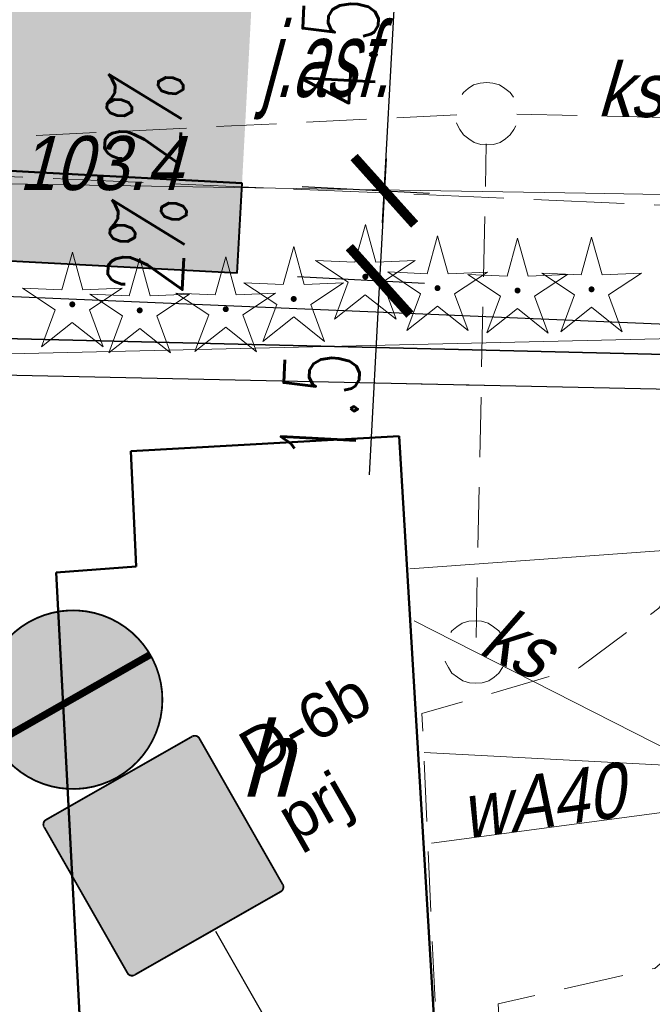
# Model space of a CAD drawing. Extents: x 6530721 to 6531385, y 5978377 to 5979143.
# Tile 88 of 146: x 6530932 to 6530943, y 5978859 to 5978875. Entities that reach past the tile are written whole.
import ezdxf
from ezdxf.enums import TextEntityAlignment as Align

# ---------------------------------------------------------------- set-up
doc = ezdxf.new("R2010")
doc.units = 0
for name, pattern in [('AB_rokocin 2014-08-13 AC2004$0$1.0_0.5', [1.5, 1, -0.5]), ('AB_rokocin 2014-08-13 AC2004$0$1.5_0.5', [2, 1.5, -0.5]), ('AB_rokocin 2014-08-13 AC2004$0$l217_500', [2, 1.5, -0.5]), ('AB_rokocin 2014-08-13 AC2004$0$l219_500', [0]), ('AB_rokocin 2014-08-13 AC2004$0$mz1.0_0.5', [1.5, 1, -0.5])]:
    doc.linetypes.add(name, pattern=pattern)
for name, color, linetype, lineweight in [('AB-chodnik obrzeża', 30, 'Continuous', 40), ('AB-krawężnik', 7, 'Continuous', 50), ('AB-wymiarowa', 7, 'Continuous', 30), ('AB-wyp.zjazd BA', 254, 'Continuous', 15), ('AB-wyp.ścieżka', 31, 'Continuous', 15), ('AB_rokocin 2014-08-13 AC2004$0$217-Granica konturu klasyfikcyjnego', 7, 'Continuous', 18), ('AB_rokocin 2014-08-13 AC2004$0$219-Linia granicy', 7, 'Continuous', 18), ('AB_rokocin 2014-08-13 AC2004$0$312-Budynek', 7, 'Continuous', 18), ('AB_rokocin 2014-08-13 AC2004$0$312-Numer ewidencyjny budynku-Atr124', 7, 'Continuous', 18), ('AB_rokocin 2014-08-13 AC2004$0$432-Jezdnia', 7, 'Continuous', 18), ('AB_rokocin 2014-08-13 AC2004$0$chodnik (powierzchnia)', 7, 'Continuous', 18), ('AB_rokocin 2014-08-13 AC2004$0$drzewo iglaste (punkt)', 7, 'Continuous', 18), ('AB_rokocin 2014-08-13 AC2004$0$jezdnia (powierzchnia)', 7, 'Continuous', 18), ('AB_rokocin 2014-08-13 AC2004$0$ogrodzenie trwałe (linia)', 7, 'Continuous', 18), ('AB_rokocin 2014-08-13 AC2004$0$przewód ciepłowniczy (linia)-SC', 7, 'Continuous', 18), ('AB_rokocin 2014-08-13 AC2004$0$przewód elektroenergetyczny (linia)-SEPOD', 7, 'Continuous', 18), ('AB_rokocin 2014-08-13 AC2004$0$przewód kanalizacyjny (linia)-SK', 7, 'Continuous', 18), ('AB_rokocin 2014-08-13 AC2004$0$przewód kanalizacyjny (linia)-SK-Atr1', 7, 'Continuous', 18), ('AB_rokocin 2014-08-13 AC2004$0$przewód kanalizacyjny - projektowany (linia)-SK', 7, 'Continuous', 18), ('AB_rokocin 2014-08-13 AC2004$0$przewód kanalizacyjny - projektowany (linia)-SK-Atr1', 7, 'Continuous', 18), ('AB_rokocin 2014-08-13 AC2004$0$przewód telekomunikacyjny (linia)-STPOD', 7, 'Continuous', 18), ('AB_rokocin 2014-08-13 AC2004$0$przewód wodociągowy (linia)-SW', 7, 'Continuous', 18), ('AB_rokocin 2014-08-13 AC2004$0$przewód wodociągowy (linia)-SW-Atr1', 7, 'Continuous', 18), ('AB_rokocin 2014-08-13 AC2004$0$punkt wysokościowy naturalny-Atr2', 7, 'Continuous', 18)]:
    doc.layers.add(name, color=color, linetype=linetype, lineweight=lineweight)
for name, color, linetype in [('gaPionowe', 7, 'Continuous'), ('zzz.ga.oz_pion_def', 7, 'Continuous'), ('zzz.ga.oz_pion_wypelnienie', 7, 'Continuous'), ('zzz.gaVSDodTekst', 7, 'Continuous'), ('zzz.gaVSDomyslna', 7, 'Continuous'), ('zzz.gaVSNazwa', 7, 'Continuous'), ('zzz.gaVSStan', 7, 'Continuous'), ('zzz.gaVSWielkość', 7, 'Continuous')]:
    doc.layers.add(name, color=color, linetype=linetype)
doc.styles.add('2.5mm', font='simplex.shx', dxfattribs={"width": 0.7, "height": 1.25})
doc.styles.add('AB_rokocin 2014-08-13 AC2004$0$Standard', font='txt')
doc.styles.add('GA4-ATR-TEXT', font='arial.ttf', dxfattribs={"width": 0.9})
doc.styles.get("Standard").update_dxf_attribs({"font": 'simplex.shx', "width": 0.75, "height": 1.25})
doc.linetypes.add('AB_rokocin 2014-08-13 AC2004$0$902-500', pattern='A,3.75,0,[1,ksztalty.shx,S=0.5,R=0,X=0,Y=0],3.75', length=7.5)
doc.dimstyles.new('BINIO-25', dxfattribs={"dimscale": 0.5, "dimtxt": 1.25, "dimasz": 2.13, "dimexe": 1.5, "dimexo": 2, "dimgap": 0.5, "dimtad": 1, "dimdec": 1, "dimrnd": 0.0005, "dimzin": 4, "dimdsep": 46, "dimtxsty": '2.5mm', "dimblk": 'ARCHTICK', "dimcen": -5, "dimdle": 1.07, "dimclrd": 256, "dimclre": 256, "dimclrt": 256, "dimaunit": 2, "dimazin": 0, "dimtfac": 1, "dimtdec": 1, "dimtmove": 0, "dimatfit": 3, "dimldrblk": 'NONE', "dimfxl": 1.5, "dimtolj": 1, "dimlwd": -1, "dimlwe": -1, "dimarcsym": 0})
doc.dimstyles.new('GA4-LEADER', dxfattribs={"dimtxt": 1, "dimasz": 1, "dimexe": 1, "dimexo": 1, "dimgap": 1, "dimtad": 1, "dimtxsty": 'Standard', "dimcen": 1, "dimadec": 0, "dimazin": 0, "dimtfac": 1, "dimtmove": 0, "dimatfit": 3, "dimfxl": 1, "dimarcsym": 0})

# ---------------------------------------------------------------- blocks, each defined once
blk = doc.blocks.new('_ArchTick')
at = {"color": 0, "linetype": 'ByBlock', "const_width": 0.15}
blk.add_lwpolyline([(-0.5, -0.5), (0.5, 0.5)], dxfattribs=at)
blk = doc.blocks.new('*D130')
at = {"layer": 'AB-wymiarowa'}
for p, q in [((6530938.238, 5978871.895), (6530938.535, 5978877.457)), ((6530937.14, 5978876.996), (6530939.255, 5978876.883)), ((6530936.9, 5978872.502), (6530939.015, 5978872.389))]:
    blk.add_line(p, q, dxfattribs=at)
at = {"layer": 'Defpoints', "color": 0}
for p in [(6530936.141, 5978877.049), (6530938.506, 5978876.923), (6530935.901, 5978872.555)]:
    blk.add_point(p, dxfattribs=at)
at = {"layer": 'AB-wymiarowa', "xscale": 1.065, "yscale": 1.065, "zscale": 1.065}
for p, rotation in [((6530938.506, 5978876.923), 86.94472118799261), ((6530938.266, 5978872.429), 266.9447211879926)]:
    blk.add_blockref('_ArchTick', p, dxfattribs=dict(at, rotation=rotation))
at = {"layer": 'AB-wymiarowa', "insert": (6530937.513, 5978874.723), "char_height": 1.25, "attachment_point": 5, "rotation": 86.9447, "style": '2.5mm'}
blk.add_mtext('\\A1;4.5', dxfattribs=at)
blk = doc.blocks.new('_None')
blk = doc.blocks.new('*D131')
at = {"layer": 'AB-wymiarowa'}
for p, q in [((6530938.295, 5978872.963), (6530938.187, 5978870.931)), ((6530936.9, 5978872.502), (6530939.015, 5978872.389)), ((6530936.82, 5978871.004), (6530938.935, 5978870.891)), ((6530938.187, 5978870.931), (6530938.014, 5978867.704))]:
    blk.add_line(p, q, dxfattribs=at)
at = {"layer": 'Defpoints', "color": 0}
for p in [(6530935.901, 5978872.555), (6530935.821, 5978871.058), (6530938.187, 5978870.931)]:
    blk.add_point(p, dxfattribs=at)
at = {"layer": 'AB-wymiarowa', "xscale": 1.065, "yscale": 1.065, "zscale": 1.065}
for p, rotation in [((6530938.266, 5978872.429), 86.94472133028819), ((6530938.187, 5978870.931), 266.9447213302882)]:
    blk.add_blockref('_ArchTick', p, dxfattribs=dict(at, rotation=rotation))
at = {"layer": 'AB-wymiarowa', "insert": (6530937.198, 5978868.833), "char_height": 1.25, "attachment_point": 5, "rotation": 86.9447, "style": '2.5mm'}
blk.add_mtext('\\A1;1.5', dxfattribs=at)
blk = doc.blocks.new('gaVScolumn0')
at = {"color": 0, "linetype": 'ByBlock', "lineweight": -2}
blk.add_line((0, 0), (0, 400), dxfattribs=at)
blk = doc.blocks.new('z.ga4.D-3_0')
at = {"layer": 'zzz.ga.oz_pion_wypelnienie'}
h = blk.add_hatch(color=0, dxfattribs=at)
edge = h.paths.add_edge_path()
edge.add_line((-280, 594), (280, 594))
edge.add_arc((280, 580), 14, 0, 90, ccw=False)
edge.add_line((294, 580), (294, 20))
edge.add_arc((280, 20), 14, 270, 360, ccw=False)
edge.add_line((280, 6), (-280, 6))
edge.add_arc((-280, 20), 14, 180, 270, ccw=False)
edge.add_line((-294, 20), (-294, 580))
edge.add_arc((-280, 580), 14, 90, 180, ccw=False)
blk = doc.blocks.new('z.ga4.D-3_1')
at = {"layer": 'zzz.ga.oz_pion_def', "color": 0, "const_width": 6}
blk.add_lwpolyline([(280, 3), (-280, 3, -0.414214), (-297, 20), (-297, 580, -0.414214), (-280, 597), (280, 597, -0.414214), (297, 580), (297, 20, -0.414214), (280, 3, -1)], format="xyb", dxfattribs=at)
blk = doc.blocks.new('z.ga4.D-6_1')
at = {"layer": 'zzz.ga.oz_pion_def'}
blk.add_hatch(color=0, dxfattribs=at).paths.add_polyline_path([(0, 484), (-279.4, 0), (279.4, 0)])
blk = doc.blocks.new('z.ga4.D-6b_1')
at = {"layer": 'zzz.ga.oz_pion_def'}
h = blk.add_hatch(color=0, dxfattribs=at)
h.paths.add_polyline_path([(-79.6, 293, 1), (-55, 293, 1)])
h.paths.add_polyline_path([(115.8, 247.5, 1), (83.9, 247.5, 1)])
h.paths.add_polyline_path([(132.9, 217.1), (99.9, 229.5), (75, 173.7), (41.7, 140.3), (49.5, 123.3), (87.5, 161.3), (93.4, 172.6), (99.9, 124), (68.8, 80.6), (48.1, 18.3), (25, 15.5), (25, 7.8), (65.9, 0), (87.5, 68.2), (113.5, 100.2), (160.4, 18.2), (145.4, 6.1), (145.4, 0), (161.9, 0), (189.6, 15.8), (138, 114.4), (139.7, 119.4), (132.9, 148.9), (132.9, 186.1), (149.5, 164.4), (149.5, 108.5), (166, 117.8), (166, 173.7)])
h.paths.add_polyline_path([(-40.9, 257.8), (-52.7, 281.3), (-65.1, 276.3), (-111.5, 210.6, 0.332576), (-121.1, 203.4), (-133.6, 159.8, 25.961481), (-127.7, 158.1), (-125.3, 166.2), (-78.2, 125.6, 1.108236), (-54.9, 117), (-49.6, 117), (-48.7, 113.3), (-65.1, 101.9), (-65.1, 98), (-45.9, 99.7, 2.332267), (-29.5, 156.1), (-36.6, 167.6), (-24.7, 209.2)])
h.paths.add_polyline_path([(-57.2, 214.8), (-99, 185.6), (-119.7, 185.6), (-115.1, 201.6, -0.304217), (-111.9, 204.3), (-101.9, 204.3), (-67.8, 244)], flags=16)
h.paths.add_polyline_path([(-53.7, 194), (-55.4, 185.6), (-72.1, 185.6)], flags=16)
h.paths.add_polyline_path([(-56.6, 179.4), (-60.5, 160.3), (-59.2, 155.1), (-61, 149.4), (-74.9, 179.4)], flags=16)
h.paths.add_polyline_path([(-93.1, 179.4), (-76.6, 144.3), (-83.1, 138), (-123.4, 172.7), (-121.5, 179.4)], flags=16)
h.paths.add_polyline_path([(-38.9, 159.5), (-34.8, 152.8, 0.022197), (-37.6, 150.6), (-39.1, 159.1)], flags=16)
h.paths.add_polyline_path([(-38.9, 100.3), (-29.1, 101.2), (-31.8, 117), (-16.2, 117, 1.763174), (-11, 126.3), (-26.2, 150.8, -2.17872)], flags=16)
h.paths.add_polyline_path([(-31.5, 147.5), (-16.4, 123.2), (-32.9, 123.2), (-36.3, 143.1, -0.047635)], flags=16)
h.paths.add_polyline_path([(-56.3, 143.6), (-51.2, 123.2), (-54.9, 123.2, 0.191903), (-60.4, 130.7)], flags=16)
h.paths.add_polyline_path([(-64.5, 138.3), (-66.3, 132.5, 0.167013), (-74.1, 130.3), (-78.6, 134.2)], flags=16)
h.paths.add_polyline_path([(-135.4, 153.8), (-143.4, 126.1, 3.732051), (-137.4, 124.4), (-129.4, 152.1, -21.954451)], flags=16)
h.paths.add_polyline_path([(55, 63), (-221.3, 63), (-232.5, 48), (50, 48)])
h.paths.add_polyline_path([(127.5, 63), (96.6, 63), (91.9, 48), (135, 48)], flags=17)
h.paths.add_polyline_path([(221.3, 63), (174.4, 63), (183.8, 48), (232.5, 48)])
blk = doc.blocks.new('D-6b-59130610159-vs')
at = {"layer": 'zzz.gaVSDomyslna', "color": 7, "lineweight": 0, "true_color": 0xffffff}
for name, p in [('z.ga4.D-3_1', (0, 0)), ('z.ga4.D-6_1', (0, 96))]:
    blk.add_blockref(name, p, dxfattribs=at)
at = {"layer": 'zzz.gaVSDomyslna', "color": 180, "lineweight": 0}
blk.add_blockref('z.ga4.D-3_0', (0, 0), dxfattribs=at)
at = {"layer": 'zzz.gaVSDomyslna', "color": 18, "lineweight": 0, "true_color": 0x000000}
blk.add_blockref('z.ga4.D-6b_1', (0, 102.0462), dxfattribs=at)
at = {"layer": 'zzz.gaVSDodTekst', "style": 'GA4-ATR-TEXT', "flags": 1}
blk.add_attdef('AddText', (0, 0), '', height=1, dxfattribs=at)
at = {"layer": 'zzz.gaVSDomyslna', "style": 'GA4-ATR-TEXT', "flags": 1}
for tag in ['Width', 'Height', 'Position', 'Route']:
    blk.add_attdef(tag, (0, 0), '', height=1, dxfattribs=at)
at = {"layer": 'zzz.gaVSNazwa', "style": 'GA4-ATR-TEXT'}
blk.add_attdef('Name', (400, 375), '', height=150, dxfattribs=at)
at = {"layer": 'zzz.gaVSStan', "style": 'GA4-ATR-TEXT'}
blk.add_attdef('State', (400, 120), '', height=150, dxfattribs=at)
at = {"layer": 'zzz.gaVSWielkość', "style": 'GA4-ATR-TEXT', "flags": 1}
blk.add_attdef('Size', (0, 0), '', height=1, dxfattribs=at)
blk = doc.blocks.new('z.ga4.C_wyp_0')
at = {"layer": 'zzz.ga.oz_pion_wypelnienie'}
blk.add_hatch(color=0, dxfattribs=at).paths.add_polyline_path([(-400, 400, 1), (400, 400, 1)])
blk = doc.blocks.new('z.ga4.C_wyp_1')
at = {"layer": 'zzz.ga.oz_pion_def', "color": 0, "const_width": 8}
blk.add_lwpolyline([(0, 796, 1), (0, 4, 1), (0, 796, 1.174739)], format="xyb", dxfattribs=at)
blk = doc.blocks.new('z.ga4.C-13_1')
at = {"layer": 'zzz.ga.oz_pion_def'}
h = blk.add_hatch(color=0, dxfattribs=at)
h.paths.add_polyline_path([(68.7, 120), (80.4, 120, 3.319279), (150.3, 245.5), (101.9, 323.6), (113.4, 360), (160, 360), (160, 400), (39.5, 400, 0.843718), (36.4, 381.2), (93.2, 362.3), (86.1, 340), (-138.9, 340), (-124.1, 391.3, -0.334944), (-112.6, 400), (-80, 400), (-80, 420), (-112.6, 420, 0.333495), (-143.3, 396.9), (-183.6, 257.3, 25.961481), (-164.4, 251.7), (-156.9, 277.7), (-5.9, 147.7, 1.108236)])
h.paths.add_polyline_path([(68.7, 140, 0.191903), (51.2, 163.9), (93.9, 298.5), (133.3, 234.9, 0.219028), (80.4, 140)], flags=16)
h.paths.add_polyline_path([(32.2, 169.9, 0.167013), (7.2, 162.8), (-150.8, 298.8), (-144.7, 320), (79.8, 320)], flags=16)
h.paths.add_polyline_path([(100.5, 120), (192.7, 120, 1.763174), (209.4, 150), (160.8, 228.4, -3.23686)], flags=16)
h.paths.add_polyline_path([(100.5, 140, -0.211684), (143.8, 217.9), (192, 140)], flags=16)
h.paths.add_polyline_path([(-189.2, 238), (-214.8, 149.4, 3.732051), (-195.6, 143.9), (-170, 232.5, -21.954451)], flags=16)
blk = doc.blocks.new('z.ga4.C-16_1')
at = {"layer": 'zzz.ga.oz_pion_def'}
h = blk.add_hatch(color=0, dxfattribs=at)
h.paths.add_polyline_path([(-101.2, 517.5, 1), (-33.8, 517.5, 1)])
h.paths.add_polyline_path([(174.4, 298.1, 1), (230.6, 298.1, 1)], flags=17)
h.paths.add_polyline_path([(-25, 384.2), (68.4, 243.2), (76.6, 249.6), (118.3, 225.5), (149, 235.9), (122.5, 129.9), (133.1, 127.5), (103, 6.9), (129.8, 4.5), (168.7, 120), (218.5, 31.5), (233.4, 30.2), (246.3, 59.2), (232.9, 60.9), (203.2, 137.6), (219.5, 202.9), (248.4, 146.6), (271, 155.4), (217.3, 262.8), (168.7, 270.7), (119.6, 249.2), (85.5, 268), (-10.3, 438.3), (-56.2, 475.3), (-87.3, 476.9), (-158.4, 446.4), (-180, 360), (-196.4, 228.5), (-180.3, 227.3), (-154.5, 326.3), (-161.5, 237.1), (-155.1, 236.6), (-176, 0), (-137.2, 0), (-98.3, 222.6), (-41.6, 33.8), (-5.8, 33.8), (11.4, 72.3), (-8.6, 80.8), (-42.1, 286.7)])
blk = doc.blocks.new('z.ga4.C-13a_1')
at = {"layer": 'zzz.ga.oz_pion_def'}
blk.add_hatch(color=0, dxfattribs=at).paths.add_polyline_path([(326, 631.7, 0.08392), (231.7, 726), (-326, 168.3, 0.08392), (-231.7, 74)])
blk = doc.blocks.new('z.ga4.C-13a_2')
at = {"layer": 'zzz.ga.oz_pion_def'}
blk.add_hatch(color=0, dxfattribs=at).paths.add_polyline_path([(316.3, 631.5, 0.076984), (231.5, 716.3), (-316.3, 168.5, 0.076984), (-231.5, 83.7)])
blk = doc.blocks.new('C-13a_16a-59151302915-vs')
at = {"layer": 'zzz.gaVSDomyslna', "color": 7, "true_color": 0xffffff, "const_width": 24}
blk.add_lwpolyline([(-297, 297), (297, 297)], dxfattribs=at)
at = {"layer": 'zzz.gaVSDomyslna', "color": 180, "lineweight": 0, "xscale": 0.75, "yscale": 0.75}
blk.add_blockref('z.ga4.C_wyp_0', (0, 0), dxfattribs=at)
at = {"layer": 'zzz.gaVSDomyslna', "color": 7, "lineweight": 0, "true_color": 0xffffff}
for name, p, xscale, yscale in [('z.ga4.C_wyp_1', (0, 0), 0.75, 0.75), ('z.ga4.C-16_1', (0, 330), 0.4349999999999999, 0.4349999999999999), ('z.ga4.C-13a_1', (0, 0), 0.75, 0.75), ('z.ga4.C-13_1', (0, 69), 0.45, 0.45)]:
    blk.add_blockref(name, p, dxfattribs=dict(at, xscale=xscale, yscale=yscale))
at = {"layer": 'zzz.gaVSDomyslna', "color": 10, "lineweight": 0, "xscale": 0.75, "yscale": 0.75}
blk.add_blockref('z.ga4.C-13a_2', (0, 0), dxfattribs=at)
at = {"layer": 'zzz.gaVSDodTekst', "style": 'GA4-ATR-TEXT', "flags": 1}
blk.add_attdef('AddText', (0, 0), '', height=1, dxfattribs=at)
at = {"layer": 'zzz.gaVSDomyslna', "style": 'GA4-ATR-TEXT', "flags": 1}
for tag in ['Width', 'Position', 'Height', 'Route']:
    blk.add_attdef(tag, (0, 0), '', height=1, dxfattribs=at)
at = {"layer": 'zzz.gaVSNazwa', "style": 'GA4-ATR-TEXT'}
blk.add_attdef('Name', (400, 375), '', height=150, dxfattribs=at)
at = {"layer": 'zzz.gaVSStan', "style": 'GA4-ATR-TEXT'}
blk.add_attdef('State', (400, 120), '', height=150, dxfattribs=at)
at = {"layer": 'zzz.gaVSWielkość', "style": 'GA4-ATR-TEXT', "flags": 1}
blk.add_attdef('Size', (0, 0), '', height=1, dxfattribs=at)
blk = doc.blocks.new('AB_rokocin 2014-08-13 AC2004$0$OP011')
at = {"linetype": 'Continuous', "lineweight": 13}
h = blk.add_hatch(color=0, dxfattribs=at)
edge = h.paths.add_edge_path()
edge.add_arc((0, 0), 0.05, 0, 360)
at = {"color": 0, "linetype": 'Continuous', "lineweight": 13}
for p, q in [((-0.283, 0.093), (-0.512, 0.706)), ((-0.512, 0.706), (0, 0.299)), ((0, 0.299), (0.512, 0.706)), ((0.512, 0.706), (0.283, 0.093)), ((-0.828, -0.268), (-0.283, 0.093)), ((0.283, 0.093), (0.828, -0.268)), ((-0.175, -0.24), (-0.828, -0.268)), ((0, -0.87), (-0.175, -0.24)), ((0.175, -0.24), (0, -0.87)), ((0.828, -0.268), (0.175, -0.24))]:
    blk.add_line(p, q, dxfattribs=at)
blk = doc.blocks.new('AB_rokocin 2014-08-13 AC2004')
at = {"layer": 'AB_rokocin 2014-08-13 AC2004$0$217-Granica konturu klasyfikcyjnego', "color": 3, "linetype": 'AB_rokocin 2014-08-13 AC2004$0$l217_500', "lineweight": 18, "flags": 128}
blk.add_lwpolyline([(6530931.63, 5978869.37), (6530967.67, 5978868.6)], dxfattribs=at)
blk.add_lwpolyline([(6530931.63, 5978869.37), (6530967.67, 5978868.6)], dxfattribs=at)
at = {"layer": 'AB_rokocin 2014-08-13 AC2004$0$219-Linia granicy', "color": 92, "linetype": 'AB_rokocin 2014-08-13 AC2004$0$l219_500', "lineweight": 30, "flags": 128}
blk.add_lwpolyline([(6530967.67, 5978868.6), (6530931.63, 5978869.37)], dxfattribs=at)
blk.add_lwpolyline([(6530967.67, 5978868.6), (6530931.63, 5978869.37)], dxfattribs=at)
at = {"layer": 'AB_rokocin 2014-08-13 AC2004$0$312-Budynek', "color": 250, "linetype": 'Continuous', "lineweight": 50, "flags": 128}
for points in [[(6530934.05, 5978868.1), (6530938.51, 5978868.35)], [(6530938.51, 5978868.35), (6530939.22, 5978856.49)], [(6530934.14, 5978866.18), (6530934.05, 5978868.1)], [(6530932.81, 5978866.08), (6530934.14, 5978866.18)], [(6530933.33, 5978856.22), (6530932.81, 5978866.08)]]:
    blk.add_lwpolyline(points, dxfattribs=at)
at = {"layer": 'AB_rokocin 2014-08-13 AC2004$0$chodnik (powierzchnia)', "color": 252, "linetype": 'AB_rokocin 2014-08-13 AC2004$0$mz1.0_0.5', "lineweight": 18, "flags": 128}
blk.add_lwpolyline([(6530953.74, 5978864.25), (6530953.49, 5978863.94), (6530952.72, 5978863.42), (6530949.37, 5978863.57), (6530948.7, 5978863.85), (6530948.26, 5978864.68), (6530948.89, 5978869.56), (6530944.44, 5978869.68), (6530944.35, 5978868.38), (6530943.96, 5978867.12), (6530942.83, 5978865.49), (6530941.51, 5978864.5), (6530939.81, 5978864), (6530938.89, 5978863.74), (6530939.22, 5978856.49), (6530940.24, 5978857.29), (6530940.16, 5978858.91), (6530942.76, 5978859.5), (6530944.45, 5978860.97), (6530948.13, 5978862.27), (6530949.09, 5978861.09)], dxfattribs=at)
at = {"layer": 'AB_rokocin 2014-08-13 AC2004$0$jezdnia (powierzchnia)', "color": 252, "linetype": 'AB_rokocin 2014-08-13 AC2004$0$1.5_0.5', "lineweight": 18, "flags": 128}
blk.add_lwpolyline([(6530950.25, 5978872.17), (6530942.9, 5978872.19), (6530926.61, 5978872.9)], dxfattribs=at)
at = {"layer": 'AB_rokocin 2014-08-13 AC2004$0$ogrodzenie trwałe (linia)', "color": 252, "linetype": 'AB_rokocin 2014-08-13 AC2004$0$902-500', "lineweight": 35, "flags": 128}
blk.add_lwpolyline([(6530964.45, 5978829.58), (6530947.67, 5978830.22), (6530927.87, 5978859.31), (6530931.25, 5978869.99), (6530948.89, 5978869.56), (6530954.01, 5978869.17), (6530955.16, 5978869.11), (6530966.99, 5978869.23)], dxfattribs=at)
at = {"layer": 'AB_rokocin 2014-08-13 AC2004$0$przewód ciepłowniczy (linia)-SC', "color": 212, "linetype": 'Continuous', "lineweight": 18, "flags": 128}
blk.add_lwpolyline([(6530958.45, 5978861.35), (6530958.33, 5978867.56), (6530938.69, 5978866.14)], dxfattribs=at)
at = {"layer": 'AB_rokocin 2014-08-13 AC2004$0$przewód elektroenergetyczny (linia)-SEPOD', "color": 1, "linetype": 'Continuous', "lineweight": 18, "flags": 128}
blk.add_lwpolyline([(6530955.77, 5978861.44), (6530955.63, 5978862.21), (6530938.93, 5978863.09)], dxfattribs=at)
at = {"layer": 'AB_rokocin 2014-08-13 AC2004$0$przewód kanalizacyjny (linia)-SK', "color": 34, "linetype": 'Continuous', "lineweight": 18, "flags": 128}
blk.add_lwpolyline([(6530938.76, 5978865.28), (6530949.04, 5978860.05)], dxfattribs=at)
at = {"layer": 'AB_rokocin 2014-08-13 AC2004$0$przewód kanalizacyjny - projektowany (linia)-SK', "color": 32, "linetype": 'AB_rokocin 2014-08-13 AC2004$0$1.0_0.5', "lineweight": 18, "flags": 128}
for points in [[(6530940.28, 5978873.29), (6530940.19, 5978873.23), (6530940.08, 5978873.2), (6530939.97, 5978873.19), (6530939.87, 5978873.2), (6530939.76, 5978873.23), (6530939.67, 5978873.29), (6530939.58, 5978873.36), (6530939.52, 5978873.45), (6530939.47, 5978873.54), (6530939.45, 5978873.65), (6530939.45, 5978873.76), (6530939.47, 5978873.87), (6530939.52, 5978873.97), (6530939.58, 5978874.06), (6530939.66, 5978874.13), (6530939.75, 5978874.19), (6530939.86, 5978874.22), (6530939.97, 5978874.23), (6530940.07, 5978874.22), (6530940.18, 5978874.19), (6530940.27, 5978874.13), (6530940.36, 5978874.06), (6530940.42, 5978873.97), (6530940.47, 5978873.88), (6530940.49, 5978873.77), (6530940.49, 5978873.66), (6530940.47, 5978873.55), (6530940.42, 5978873.45), (6530940.36, 5978873.36)], [(6530940.09, 5978864.34), (6530940, 5978864.28), (6530939.89, 5978864.25), (6530939.78, 5978864.24), (6530939.68, 5978864.25), (6530939.57, 5978864.28), (6530939.48, 5978864.34), (6530939.39, 5978864.41), (6530939.33, 5978864.5), (6530939.28, 5978864.59), (6530939.26, 5978864.7), (6530939.26, 5978864.81), (6530939.28, 5978864.92), (6530939.33, 5978865.02), (6530939.39, 5978865.11), (6530939.47, 5978865.18), (6530939.56, 5978865.24), (6530939.67, 5978865.27), (6530939.78, 5978865.28), (6530939.88, 5978865.27), (6530939.99, 5978865.24), (6530940.08, 5978865.18), (6530940.17, 5978865.11), (6530940.23, 5978865.02), (6530940.28, 5978864.93), (6530940.3, 5978864.82), (6530940.3, 5978864.71), (6530940.28, 5978864.6), (6530940.23, 5978864.5), (6530940.17, 5978864.41)]]:
    blk.add_lwpolyline(points, close=True, dxfattribs=at)
for points in [[(6530939.47, 5978873.69), (6530914.91, 5978872.49)], [(6530940.47, 5978873.7), (6530952.9, 5978873.43)], [(6530939.79, 5978865), (6530939.96, 5978873.21)]]:
    blk.add_lwpolyline(points, dxfattribs=at)
at = {"layer": 'AB_rokocin 2014-08-13 AC2004$0$przewód telekomunikacyjny (linia)-STPOD', "color": 30, "linetype": 'Continuous', "lineweight": 18, "flags": 128}
blk.add_lwpolyline([(6530925.8, 5978872.42), (6530928.55, 5978872.6), (6530941.61, 5978872.39), (6530950.83, 5978872.23), (6530962.27, 5978872), (6530966.99, 5978871.73), (6530972.65, 5978870.92), (6530983.23, 5978870.5), (6530995.62, 5978869.46), (6531006.37, 5978869.45), (6531016.92, 5978870.96), (6531016.99, 5978869.48)], dxfattribs=at)
at = {"layer": 'AB_rokocin 2014-08-13 AC2004$0$przewód wodociągowy (linia)-SW', "color": 5, "linetype": 'Continuous', "lineweight": 18, "flags": 128}
for points in [[(6530980.16, 5978869.93), (6530969.56, 5978870.14), (6530956.77, 5978870.04), (6530945.47, 5978870.03), (6530931.8, 5978869.71), (6530922.78, 5978869.34), (6530921.28, 5978869.83), (6530916.67, 5978878.71), (6530914.68, 5978882.48), (6530909.61, 5978892.25), (6530907.77, 5978895.15), (6530904.95, 5978900.23), (6530905.29, 5978910.36), (6530905.41, 5978920.35), (6530906.36, 5978926.28), (6530907.43, 5978934.63), (6530908.21, 5978944.34), (6530909.2, 5978955.67), (6530910.66, 5978966.22)], [(6530949.87, 5978861.06), (6530948.95, 5978862.9), (6530939.05, 5978861.58)]]:
    blk.add_lwpolyline(points, dxfattribs=at)
at = {"layer": 'AB_rokocin 2014-08-13 AC2004$0$drzewo iglaste (punkt)', "color": 94, "linetype": 'Continuous', "lineweight": 13}
for p, rotation in [((6530937.95, 5978871), 179.945), ((6530939.15, 5978870.81), 179.945), ((6530940.48, 5978870.77), 179.945), ((6530941.71, 5978870.79), 179.925), ((6530933.08, 5978870.54), 179.925), ((6530936.76, 5978870.63), 179.945), ((6530934.2, 5978870.44), 179.925), ((6530935.63, 5978870.46), 179.945)]:
    blk.add_blockref('AB_rokocin 2014-08-13 AC2004$0$OP011', p, dxfattribs=dict(at, rotation=rotation))
at = {"layer": 'AB_rokocin 2014-08-13 AC2004$0$312-Numer ewidencyjny budynku-Atr124', "color": 7, "linetype": 'ByBlock', "lineweight": 20, "style": 'AB_rokocin 2014-08-13 AC2004$0$Standard', "oblique": 15, "width": 0.896}
blk.add_text('h', height=1.25, dxfattribs=at).set_placement((6530936.3, 5978862.98), align=Align.MIDDLE_CENTER)
at = {"layer": 'AB_rokocin 2014-08-13 AC2004$0$432-Jezdnia', "color": 7, "linetype": 'Continuous', "lineweight": 20, "style": 'AB_rokocin 2014-08-13 AC2004$0$Standard', "oblique": 15, "width": 0.6}
blk.add_text('j.asf.', height=1.25, dxfattribs=at).set_placement((6530936.22, 5978873.99))
at = {"layer": 'AB_rokocin 2014-08-13 AC2004$0$przewód kanalizacyjny (linia)-SK-Atr1', "color": 34, "linetype": 'ByBlock', "lineweight": 20, "style": 'AB_rokocin 2014-08-13 AC2004$0$Standard', "oblique": 15, "width": 0.9}
blk.add_text('ks', height=0.9, rotation=333.768, dxfattribs=at).set_placement((6530939.81, 5978864.75))
at = {"layer": 'AB_rokocin 2014-08-13 AC2004$0$przewód kanalizacyjny - projektowany (linia)-SK-Atr1', "color": 34, "linetype": 'ByBlock', "lineweight": 20, "style": 'AB_rokocin 2014-08-13 AC2004$0$Standard', "oblique": 15, "width": 0.9}
blk.add_text('ks-373/2012', height=0.9, rotation=358.756, dxfattribs=at).set_placement((6530941.8, 5978873.67))
at = {"layer": 'AB_rokocin 2014-08-13 AC2004$0$przewód wodociągowy (linia)-SW-Atr1', "color": 5, "linetype": 'ByBlock', "lineweight": 20, "style": 'AB_rokocin 2014-08-13 AC2004$0$Standard', "oblique": 15, "width": 0.9}
blk.add_text('wA40', height=0.9, rotation=8.13, dxfattribs=at).set_placement((6530939.6, 5978861.65))
at = {"layer": 'AB_rokocin 2014-08-13 AC2004$0$punkt wysokościowy naturalny-Atr2', "color": 252, "linetype": 'ByBlock', "lineweight": 20, "style": 'AB_rokocin 2014-08-13 AC2004$0$Standard', "oblique": 15, "width": 0.9}
blk.add_text('103.4', height=0.9, dxfattribs=at).set_placement((6530932.19, 5978872.44))

msp = doc.modelspace()

# ---------------------------------------------------------------- hatches: boundary and pattern name
at = {"layer": 'AB-wyp.zjazd BA'}
h = msp.add_hatch(color=256, dxfattribs=at)
h.paths.add_polyline_path([(6530921.314, 5978876.807, -0.335915), (6530909.28, 5978884.876, 0.063077), (6530918.975, 5978865.209), (6530920.214, 5978863.334, -0.418722), (6530921.989, 5978871.698)])
h.paths.add_polyline_path([(6530925.612, 5978877.197, 0.014349), (6530922.054, 5978876.873, -0.015486), (6530921.314, 5978876.807), (6530921.989, 5978871.698, -0.122194), (6530924.727, 5978872.621, -0.005051), (6530925.891, 5978872.705)])
h.paths.add_polyline_path([(6530936.141, 5978877.049), (6530932.789, 5978877.228, 0.028848), (6530925.612, 5978877.197), (6530925.891, 5978872.705, -0.028848), (6530932.549, 5978872.734), (6530935.901, 5978872.555)])
at = {"layer": 'AB-wyp.ścieżka'}
h = msp.add_hatch(color=256, dxfattribs=at)
h.paths.add_polyline_path([(6530925.785, 5978871.196, -0.029735), (6530932.469, 5978871.237), (6530935.821, 5978871.058), (6530935.901, 5978872.555), (6530932.549, 5978872.734, 0.033904), (6530924.727, 5978872.621, 0.350869), (6530919.278, 5978867.471), (6530922.854, 5978862.061, -0.414214), (6530922.429, 5978859.982), (6530938.096, 5978836.275), (6530940.868, 5978835.709), (6530941.702, 5978836.26), (6530922.71, 5978864.999, -0.575615)])
h.paths.add_polyline_path([(6530919.278, 5978867.471, 0.182676), (6530920.214, 5978863.334), (6530922.429, 5978859.982, 0.414214), (6530922.854, 5978862.061)])

# ---------------------------------------------------------------- next in the draw order: block references
at = {"layer": 'AB-wymiarowa'}
msp.add_blockref('AB_rokocin 2014-08-13 AC2004', (0, 0), dxfattribs=at)

# ---------------------------------------------------------------- next in the draw order: linework, layer by layer
at = {"layer": 'AB-chodnik obrzeża'}
for q in [(6530935.901, 5978872.555), (6530932.469, 5978871.237)]:
    msp.add_line((6530935.821, 5978871.058), q, dxfattribs=at)
msp.add_arc((6530929.471, 5978815.066), 56.25, 86.9447, 93.7575, dxfattribs=at)
at = {"layer": 'AB-krawężnik'}
msp.add_lwpolyline([(6530935.901, 5978872.555), (6530932.549, 5978872.734, 0.027494), (6530926.203, 5978872.724, 0.027438)], format="xyb", dxfattribs=at)

# ---------------------------------------------------------------- next in the draw order: block references
at = {"layer": 'gaPionowe', "xscale": 0.005, "yscale": 0.005, "zscale": 0.005}
for name, p, rotation, values in [('C-13a_16a-59151302915-vs', (6530932.349, 5978865.27), 209.6960765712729, {'Name': 'C-13a/16a', 'State': 'prj'}), ('D-6b-59130610159-vs', (6530935.337, 5978860.07), 29.69607657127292, {'Name': 'D-6b', 'State': 'prj'})]:
    msp.add_blockref(name, p, dxfattribs=dict(at, rotation=rotation)).add_auto_attribs(values)
at = {"layer": 'gaPionowe', "xscale": 0.005, "yscale": 0.005, "zscale": 0.005, "rotation": 29.69607657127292}
msp.add_blockref('gaVScolumn0', (6530936.454, 5978858.376), dxfattribs=at)

# ---------------------------------------------------------------- next in the draw order: texts
at = {"layer": 'AB-wymiarowa', "char_height": 1.25, "attachment_point": 1, "rotation": 86.9447, "style": '2.5mm'}
for insert in [(6530933.601, 5978872.83), (6530933.653, 5978870.74)]:
    msp.add_mtext_dynamic_manual_height_columns('2%', width=4.23232, gutter_width=6.25, heights=[0], dxfattribs=dict(at, insert=insert))

# ---------------------------------------------------------------- next in the draw order: dimensions: what is measured, and where the dimension line sits
at = {"layer": 'AB-wymiarowa'}
for p2, distance, picture, middle in [((6530936.141, 5978877.049), -2.369, '*D130', (6530937.513, 5978874.723)), ((6530935.821, 5978871.058), 2.369, '*D131', (6530937.198, 5978868.833))]:
    dim = msp.add_aligned_dim(p1=(6530935.901, 5978872.555), p2=p2, distance=distance, dimstyle='BINIO-25', dxfattribs=at)
    dim.commit()
    dim.dimension.update_dxf_attribs({"geometry": picture, "text_midpoint": middle})

# ---------------------------------------------------------------- next in the draw order: leaders
at = {"layer": 'gaPionowe'}
msp.add_leader([(6530923.441, 5978864.437), (6530930.805, 5978870.728), (6530947.232, 5978870.032)], dimstyle='GA4-LEADER', override={"dimasz": 0.3}, dxfattribs=at)

doc.saveas('drawing.dxf')
